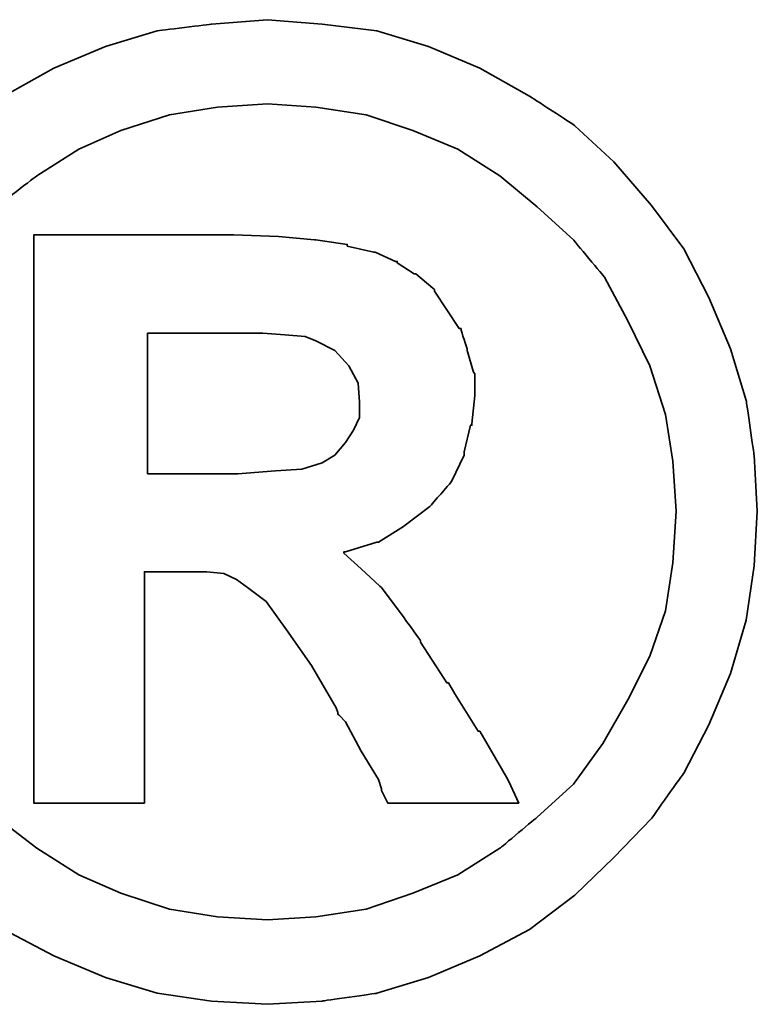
# Model space of a CAD drawing. Header units: millimetres. Extents: x 26 to 331, y -269 to -173.
# Tile 17 of 51: x 246.638 to 247.254, y -234.909 to -234.087. Entities that reach past the tile are written whole.
import ezdxf

# ---------------------------------------------------------------- set-up
doc = ezdxf.new("R2010")
doc.units = ezdxf.units.MM
doc.header["$LTSCALE"] = 0.15
doc.layers.add('DIM', color=4, linetype='CONTINUOUS')
doc.layers.add('layer 1', color=7, linetype='CONTINUOUS')

# ---------------------------------------------------------------- blocks, each defined once
blk = doc.blocks.new('TBI MOTION logo(完整正式版)')
at = {"layer": 'layer 1', "color": 22, "lineweight": 35}
for points, knots in [([(-91.89366, 20.43624), (-91.89366, 20.43624), (-91.91351, 20.77862), (-91.91351, 20.77862), (-91.91351, 20.77862), (-91.91351, 20.77862), (-91.96114, 21.11206), (-91.96114, 21.11206), (-91.96114, 21.11206), (-91.96114, 21.11206), (-92.05641, 21.42764), (-92.05641, 21.42764), (-92.05641, 21.42764), (-92.05641, 21.42764), (-92.18939, 21.74124), (-92.18939, 21.74124), (-92.18939, 21.74124), (-92.18939, 21.74124), (-92.34222, 22.03697), (-92.34222, 22.03697), (-92.34222, 22.03697), (-92.34222, 22.03697), (-92.5407, 22.30294), (-92.5407, 22.30294), (-92.5407, 22.30294), (-92.5407, 22.30294), (-92.76895, 22.5689), (-92.76895, 22.5689), (-92.76895, 22.5689), (-92.76895, 22.5689), (-93.00713, 22.78921), (-93.00713, 22.78921), (-93.00713, 22.78921), (-93.00713, 22.78921), (-93.285, 22.96982), (-93.285, 22.96982), (-93.285, 22.96982), (-93.285, 22.96982), (-93.58867, 23.14051), (-93.58867, 23.14051), (-93.58867, 23.14051), (-93.58867, 23.14051), (-93.90227, 23.2735), (-93.90227, 23.2735), (-93.90227, 23.2735), (-93.90227, 23.2735), (-94.21785, 23.36877), (-94.21785, 23.36877), (-94.21785, 23.36877), (-94.21785, 23.36877), (-94.55129, 23.40846), (-94.55129, 23.40846), (-94.55129, 23.40846), (-94.55129, 23.40846), (-94.88474, 23.43625), (-94.88474, 23.43625), (-94.88474, 23.43625), (-94.88474, 23.43625), (-95.22612, 23.40846), (-95.22612, 23.40846), (-95.22612, 23.40846), (-95.22612, 23.40846), (-95.55956, 23.36877), (-95.55956, 23.36877), (-95.55956, 23.36877), (-95.55956, 23.36877), (-95.87515, 23.2735), (-95.87515, 23.2735), (-95.87515, 23.2735), (-95.87515, 23.2735), (-96.18973, 23.14051), (-96.18973, 23.14051), (-96.18973, 23.14051), (-96.18973, 23.14051), (-96.4944, 22.96982), (-96.4944, 22.96982), (-96.4944, 22.96982), (-96.4944, 22.96982), (-96.77028, 22.78921), (-96.77028, 22.78921), (-96.77028, 22.78921), (-96.77028, 22.78921), (-97.00846, 22.5689), (-97.00846, 22.5689), (-97.00846, 22.5689), (-97.00846, 22.5689), (-97.23671, 22.30294), (-97.23671, 22.30294), (-97.23671, 22.30294), (-97.23671, 22.30294), (-97.43618, 22.03697), (-97.43618, 22.03697), (-97.43618, 22.03697), (-97.43618, 22.03697), (-97.58901, 21.74124), (-97.58901, 21.74124), (-97.58901, 21.74124), (-97.58901, 21.74124), (-97.72298, 21.42764), (-97.72298, 21.42764), (-97.72298, 21.42764), (-97.72298, 21.42764), (-97.81825, 21.11206), (-97.81825, 21.11206), (-97.81825, 21.11206), (-97.81825, 21.11206), (-97.86589, 20.77862), (-97.86589, 20.77862), (-97.86589, 20.77862), (-97.86589, 20.77862), (-97.88375, 20.43624), (-97.88375, 20.43624), (-97.88375, 20.43624), (-97.88375, 20.43624), (-97.86589, 20.1028), (-97.86589, 20.1028), (-97.86589, 20.1028), (-97.86589, 20.1028), (-97.81825, 19.77035), (-97.81825, 19.77035), (-97.81825, 19.77035), (-97.81825, 19.77035), (-97.72298, 19.44583), (-97.72298, 19.44583), (-97.72298, 19.44583), (-97.72298, 19.44583), (-97.58901, 19.13224), (-97.58901, 19.13224), (-97.58901, 19.13224), (-97.58901, 19.13224), (-97.43618, 18.83749), (-97.43618, 18.83749), (-97.43618, 18.83749), (-97.43618, 18.83749), (-97.23671, 18.55963), (-97.23671, 18.55963), (-97.23671, 18.55963), (-97.23671, 18.55963), (-97.00846, 18.32145), (-97.00846, 18.32145), (-97.00846, 18.32145), (-97.00846, 18.32145), (-96.77028, 18.0932), (-96.77028, 18.0932), (-96.77028, 18.0932), (-96.77028, 18.0932), (-96.4944, 17.88381), (-96.4944, 17.88381), (-96.4944, 17.88381), (-96.4944, 17.88381), (-96.18973, 17.72205), (-96.18973, 17.72205), (-96.18973, 17.72205), (-96.18973, 17.72205), (-95.87515, 17.58906), (-95.87515, 17.58906), (-95.87515, 17.58906), (-95.87515, 17.58906), (-95.55956, 17.4938), (-95.55956, 17.4938), (-95.55956, 17.4938), (-95.55956, 17.4938), (-95.22612, 17.44616), (-95.22612, 17.44616), (-95.22612, 17.44616), (-95.22612, 17.44616), (-94.88474, 17.42631), (-94.88474, 17.42631), (-94.88474, 17.42631), (-94.88474, 17.42631), (-94.55129, 17.44616), (-94.55129, 17.44616), (-94.55129, 17.44616), (-94.55129, 17.44616), (-94.21785, 17.4938), (-94.21785, 17.4938), (-94.21785, 17.4938), (-94.21785, 17.4938), (-93.90227, 17.58906), (-93.90227, 17.58906), (-93.90227, 17.58906), (-93.90227, 17.58906), (-93.58867, 17.72205), (-93.58867, 17.72205), (-93.58867, 17.72205), (-93.58867, 17.72205), (-93.285, 17.88381), (-93.285, 17.88381), (-93.285, 17.88381), (-93.285, 17.88381), (-93.00713, 18.0932), (-93.00713, 18.0932), (-93.00713, 18.0932), (-93.00713, 18.0932), (-92.76895, 18.32145), (-92.76895, 18.32145), (-92.76895, 18.32145), (-92.76895, 18.32145), (-92.5407, 18.55963), (-92.5407, 18.55963), (-92.5407, 18.55963), (-92.5407, 18.55963), (-92.34222, 18.83749), (-92.34222, 18.83749), (-92.34222, 18.83749), (-92.34222, 18.83749), (-92.18939, 19.13224), (-92.18939, 19.13224), (-92.18939, 19.13224), (-92.18939, 19.13224), (-92.05641, 19.44583), (-92.05641, 19.44583), (-92.05641, 19.44583), (-92.05641, 19.44583), (-91.96114, 19.77035), (-91.96114, 19.77035), (-91.96114, 19.77035), (-91.96114, 19.77035), (-91.91351, 20.1028), (-91.91351, 20.1028), (-91.91351, 20.1028), (-91.91351, 20.1028), (-91.89366, 20.43624), (-91.89366, 20.43624)], [0, 0, 0, 0, 0.0178571, 0.0178571, 0.0178571, 0.0178572, 0.0357143, 0.0357143, 0.0357143, 0.0357143, 0.0535714, 0.0535714, 0.0535714, 0.0535714, 0.0714286, 0.0714286, 0.0714286, 0.0714286, 0.0892857, 0.0892857, 0.0892857, 0.0892857, 0.1071429, 0.1071429, 0.1071429, 0.1071429, 0.125, 0.125, 0.125, 0.125, 0.1428571, 0.1428571, 0.1428571, 0.1428572, 0.1607143, 0.1607143, 0.1607143, 0.1607143, 0.1785714, 0.1785714, 0.1785714, 0.1785714, 0.1964286, 0.1964286, 0.1964286, 0.1964286, 0.2142857, 0.2142857, 0.2142857, 0.2142857, 0.2321429, 0.2321429, 0.2321429, 0.2321429, 0.25, 0.25, 0.25, 0.25, 0.2678571, 0.2678571, 0.2678571, 0.2678572, 0.2857143, 0.2857143, 0.2857143, 0.2857143, 0.3035714, 0.3035714, 0.3035714, 0.3035714, 0.3214286, 0.3214286, 0.3214286, 0.3214286, 0.3392857, 0.3392857, 0.3392857, 0.3392857, 0.3571429, 0.3571429, 0.3571429, 0.3571429, 0.375, 0.375, 0.375, 0.375, 0.3928571, 0.3928571, 0.3928571, 0.3928572, 0.4107143, 0.4107143, 0.4107143, 0.4107143, 0.4285714, 0.4285714, 0.4285714, 0.4285714, 0.4464286, 0.4464286, 0.4464286, 0.4464286, 0.4642857, 0.4642857, 0.4642857, 0.4642857, 0.4821429, 0.4821429, 0.4821429, 0.4821429, 0.5, 0.5, 0.5, 0.5, 0.5178571, 0.5178571, 0.5178571, 0.5178572, 0.5357143, 0.5357143, 0.5357143, 0.5357143, 0.5535714, 0.5535714, 0.5535714, 0.5535714, 0.5714286, 0.5714286, 0.5714286, 0.5714286, 0.5892857, 0.5892857, 0.5892857, 0.5892857, 0.6071429, 0.6071429, 0.6071429, 0.6071429, 0.625, 0.625, 0.625, 0.625, 0.6428571, 0.6428571, 0.6428571, 0.6428572, 0.6607143, 0.6607143, 0.6607143, 0.6607143, 0.6785714, 0.6785714, 0.6785714, 0.6785714, 0.6964286, 0.6964286, 0.6964286, 0.6964286, 0.7142857, 0.7142857, 0.7142857, 0.7142857, 0.7321429, 0.7321429, 0.7321429, 0.7321429, 0.75, 0.75, 0.75, 0.75, 0.7678571, 0.7678571, 0.7678571, 0.7678572, 0.7857143, 0.7857143, 0.7857143, 0.7857143, 0.8035714, 0.8035714, 0.8035714, 0.8035714, 0.8214286, 0.8214286, 0.8214286, 0.8214286, 0.8392857, 0.8392857, 0.8392857, 0.8392857, 0.8571429, 0.8571429, 0.8571429, 0.8571429, 0.875, 0.875, 0.875, 0.875, 0.8928571, 0.8928571, 0.8928571, 0.8928572, 0.9107143, 0.9107143, 0.9107143, 0.9107143, 0.9285714, 0.9285714, 0.9285714, 0.9285714, 0.9464286, 0.9464286, 0.9464286, 0.9464286, 0.9642857, 0.9642857, 0.9642857, 0.9642857, 0.9821429, 0.9821429, 0.9821429, 0.9821429, 1, 1, 1, 1]), ([(-92.38986, 20.43624), (-92.38986, 20.43624), (-92.40871, 20.74091), (-92.40871, 20.74091), (-92.40871, 20.74091), (-92.40871, 20.74091), (-92.45536, 21.02672), (-92.45536, 21.02672), (-92.45536, 21.02672), (-92.45536, 21.02672), (-92.55063, 21.32245), (-92.55063, 21.32245), (-92.55063, 21.32245), (-92.55063, 21.32245), (-92.68361, 21.59833), (-92.68361, 21.59833), (-92.68361, 21.59833), (-92.68361, 21.59833), (-92.82651, 21.86429), (-92.82651, 21.86429), (-92.82651, 21.86429), (-92.82651, 21.86429), (-93.01705, 22.09255), (-93.01705, 22.09255), (-93.01705, 22.09255), (-93.01705, 22.09255), (-93.23736, 22.29301), (-93.23736, 22.29301), (-93.23736, 22.29301), (-93.23736, 22.29301), (-93.46561, 22.48355), (-93.46561, 22.48355), (-93.46561, 22.48355), (-93.46561, 22.48355), (-93.72165, 22.6463), (-93.72165, 22.6463), (-93.72165, 22.6463), (-93.72165, 22.6463), (-93.99754, 22.75944), (-93.99754, 22.75944), (-93.99754, 22.75944), (-93.99754, 22.75944), (-94.28335, 22.85471), (-94.28335, 22.85471), (-94.28335, 22.85471), (-94.28335, 22.85471), (-94.589, 22.90234), (-94.589, 22.90234), (-94.589, 22.90234), (-94.589, 22.90234), (-94.88474, 22.92219), (-94.88474, 22.92219), (-94.88474, 22.92219), (-94.88474, 22.92219), (-95.1894, 22.90234), (-95.1894, 22.90234), (-95.1894, 22.90234), (-95.1894, 22.90234), (-95.48315, 22.85471), (-95.48315, 22.85471), (-95.48315, 22.85471), (-95.48315, 22.85471), (-95.77988, 22.75944), (-95.77988, 22.75944), (-95.77988, 22.75944), (-95.77988, 22.75944), (-96.03691, 22.6463), (-96.03691, 22.6463), (-96.03691, 22.6463), (-96.03691, 22.6463), (-96.29394, 22.48355), (-96.29394, 22.48355), (-96.29394, 22.48355), (-96.29394, 22.48355), (-96.54203, 22.29301), (-96.54203, 22.29301), (-96.54203, 22.29301), (-96.54203, 22.29301), (-96.75937, 22.09255), (-96.75937, 22.09255), (-96.75937, 22.09255), (-96.75937, 22.09255), (-96.9509, 21.86429), (-96.9509, 21.86429), (-96.9509, 21.86429), (-96.9509, 21.86429), (-97.0938, 21.59833), (-97.0938, 21.59833), (-97.0938, 21.59833), (-97.0938, 21.59833), (-97.21686, 21.32245), (-97.21686, 21.32245), (-97.21686, 21.32245), (-97.21686, 21.32245), (-97.32206, 21.02672), (-97.32206, 21.02672), (-97.32206, 21.02672), (-97.32206, 21.02672), (-97.36076, 20.74091), (-97.36076, 20.74091), (-97.36076, 20.74091), (-97.36076, 20.74091), (-97.37961, 20.43624), (-97.37961, 20.43624), (-97.37961, 20.43624), (-97.37961, 20.43624), (-97.36076, 20.12165), (-97.36076, 20.12165), (-97.36076, 20.12165), (-97.36076, 20.12165), (-97.32206, 19.82791), (-97.32206, 19.82791), (-97.32206, 19.82791), (-97.32206, 19.82791), (-97.21686, 19.55102), (-97.21686, 19.55102), (-97.21686, 19.55102), (-97.21686, 19.55102), (-97.0938, 19.28407), (-97.0938, 19.28407), (-97.0938, 19.28407), (-97.0938, 19.28407), (-96.94098, 19.01811), (-96.94098, 19.01811), (-96.94098, 19.01811), (-96.94098, 19.01811), (-96.75937, 18.77001), (-96.75937, 18.77001), (-96.75937, 18.77001), (-96.75937, 18.77001), (-96.54203, 18.56955), (-96.54203, 18.56955), (-96.54203, 18.56955), (-96.54203, 18.56955), (-96.29394, 18.37901), (-96.29394, 18.37901), (-96.29394, 18.37901), (-96.29394, 18.37901), (-96.03691, 18.21725), (-96.03691, 18.21725), (-96.03691, 18.21725), (-96.03691, 18.21725), (-95.77988, 18.10412), (-95.77988, 18.10412), (-95.77988, 18.10412), (-95.77988, 18.10412), (-95.48315, 18.00786), (-95.48315, 18.00786), (-95.48315, 18.00786), (-95.48315, 18.00786), (-95.1894, 17.96022), (-95.1894, 17.96022), (-95.1894, 17.96022), (-95.1894, 17.96022), (-94.88474, 17.94137), (-94.88474, 17.94137), (-94.88474, 17.94137), (-94.88474, 17.94137), (-94.589, 17.96022), (-94.589, 17.96022), (-94.589, 17.96022), (-94.589, 17.96022), (-94.28335, 18.00786), (-94.28335, 18.00786), (-94.28335, 18.00786), (-94.28335, 18.00786), (-93.99754, 18.10412), (-93.99754, 18.10412), (-93.99754, 18.10412), (-93.99754, 18.10412), (-93.72165, 18.21725), (-93.72165, 18.21725), (-93.72165, 18.21725), (-93.72165, 18.21725), (-93.46561, 18.37901), (-93.46561, 18.37901), (-93.46561, 18.37901), (-93.46561, 18.37901), (-93.23736, 18.56955), (-93.23736, 18.56955), (-93.23736, 18.56955), (-93.23736, 18.56955), (-93.01705, 18.77001), (-93.01705, 18.77001), (-93.01705, 18.77001), (-93.01705, 18.77001), (-92.83644, 19.01811), (-92.83644, 19.01811), (-92.83644, 19.01811), (-92.83644, 19.01811), (-92.68361, 19.28407), (-92.68361, 19.28407), (-92.68361, 19.28407), (-92.68361, 19.28407), (-92.55063, 19.55102), (-92.55063, 19.55102), (-92.55063, 19.55102), (-92.55063, 19.55102), (-92.45536, 19.82791), (-92.45536, 19.82791), (-92.45536, 19.82791), (-92.45536, 19.82791), (-92.40871, 20.12165), (-92.40871, 20.12165), (-92.40871, 20.12165), (-92.40871, 20.12165), (-92.38986, 20.43624), (-92.38986, 20.43624)], [0, 0, 0, 0, 0.0192308, 0.0192308, 0.0192308, 0.0192308, 0.0384615, 0.0384615, 0.0384615, 0.0384615, 0.0576923, 0.0576923, 0.0576923, 0.0576923, 0.0769231, 0.0769231, 0.0769231, 0.0769231, 0.0961538, 0.0961538, 0.0961538, 0.0961539, 0.1153846, 0.1153846, 0.1153846, 0.1153846, 0.1346154, 0.1346154, 0.1346154, 0.1346154, 0.1538462, 0.1538462, 0.1538462, 0.1538462, 0.1730769, 0.1730769, 0.1730769, 0.1730769, 0.1923077, 0.1923077, 0.1923077, 0.1923077, 0.2115385, 0.2115385, 0.2115385, 0.2115385, 0.2307692, 0.2307692, 0.2307692, 0.2307692, 0.25, 0.25, 0.25, 0.25, 0.2692308, 0.2692308, 0.2692308, 0.2692308, 0.2884615, 0.2884615, 0.2884615, 0.2884615, 0.3076923, 0.3076923, 0.3076923, 0.3076923, 0.3269231, 0.3269231, 0.3269231, 0.3269231, 0.3461538, 0.3461538, 0.3461538, 0.3461539, 0.3653846, 0.3653846, 0.3653846, 0.3653846, 0.3846154, 0.3846154, 0.3846154, 0.3846154, 0.4038462, 0.4038462, 0.4038462, 0.4038462, 0.4230769, 0.4230769, 0.4230769, 0.4230769, 0.4423077, 0.4423077, 0.4423077, 0.4423077, 0.4615385, 0.4615385, 0.4615385, 0.4615385, 0.4807692, 0.4807692, 0.4807692, 0.4807692, 0.5, 0.5, 0.5, 0.5, 0.5192308, 0.5192308, 0.5192308, 0.5192308, 0.5384615, 0.5384615, 0.5384615, 0.5384615, 0.5576923, 0.5576923, 0.5576923, 0.5576923, 0.5769231, 0.5769231, 0.5769231, 0.5769231, 0.5961538, 0.5961538, 0.5961538, 0.5961539, 0.6153846, 0.6153846, 0.6153846, 0.6153846, 0.6346154, 0.6346154, 0.6346154, 0.6346154, 0.6538462, 0.6538462, 0.6538462, 0.6538462, 0.6730769, 0.6730769, 0.6730769, 0.6730769, 0.6923077, 0.6923077, 0.6923077, 0.6923077, 0.7115385, 0.7115385, 0.7115385, 0.7115385, 0.7307692, 0.7307692, 0.7307692, 0.7307692, 0.75, 0.75, 0.75, 0.75, 0.7692308, 0.7692308, 0.7692308, 0.7692308, 0.7884615, 0.7884615, 0.7884615, 0.7884615, 0.8076923, 0.8076923, 0.8076923, 0.8076923, 0.8269231, 0.8269231, 0.8269231, 0.8269231, 0.8461538, 0.8461538, 0.8461538, 0.8461539, 0.8653846, 0.8653846, 0.8653846, 0.8653846, 0.8846154, 0.8846154, 0.8846154, 0.8846154, 0.9038462, 0.9038462, 0.9038462, 0.9038462, 0.9230769, 0.9230769, 0.9230769, 0.9230769, 0.9423077, 0.9423077, 0.9423077, 0.9423077, 0.9615385, 0.9615385, 0.9615385, 0.9615385, 0.9807692, 0.9807692, 0.9807692, 0.9807692, 1, 1, 1, 1]), ([(-96.31279, 18.7323), (-96.31279, 18.7323), (-96.31279, 18.77001), (-96.31279, 18.77001), (-96.31279, 18.77001), (-96.31279, 18.77001), (-96.31279, 18.87422), (-96.31279, 18.87422), (-96.31279, 18.87422), (-96.31279, 18.87422), (-96.31279, 19.04689), (-96.31279, 19.04689), (-96.31279, 19.04689), (-96.31279, 19.04689), (-96.31279, 19.25529), (-96.31279, 19.25529), (-96.31279, 19.25529), (-96.31279, 19.25529), (-96.31279, 19.5024), (-96.31279, 19.5024), (-96.31279, 19.5024), (-96.31279, 19.5024), (-96.31279, 19.77035), (-96.31279, 19.77035), (-96.31279, 19.77035), (-96.31279, 19.77035), (-96.31279, 20.37868), (-96.31279, 20.37868), (-96.31279, 20.37868), (-96.31279, 20.37868), (-96.31279, 20.98801), (-96.31279, 20.98801), (-96.31279, 20.98801), (-96.31279, 20.98801), (-96.31279, 21.27482), (-96.31279, 21.27482), (-96.31279, 21.27482), (-96.31279, 21.27482), (-96.31279, 21.52291), (-96.31279, 21.52291), (-96.31279, 21.52291), (-96.31279, 21.52291), (-96.31279, 21.75017), (-96.31279, 21.75017), (-96.31279, 21.75017), (-96.31279, 21.75017), (-96.31279, 21.90399), (-96.31279, 21.90399), (-96.31279, 21.90399), (-96.31279, 21.90399), (-96.31279, 22.0072), (-96.31279, 22.0072), (-96.31279, 22.0072), (-96.31279, 22.0072), (-96.31279, 22.04689), (-96.31279, 22.04689), (-96.31279, 22.04689), (-96.31279, 22.04689), (-96.31279, 22.12232), (-96.31279, 22.12232), (-96.31279, 22.12232), (-96.31279, 22.12232), (-96.2463, 22.12232), (-96.2463, 22.12232), (-96.2463, 22.12232), (-96.2463, 22.12232), (-96.22645, 22.12232), (-96.22645, 22.12232), (-96.22645, 22.12232), (-96.22645, 22.12232), (-96.18973, 22.12232), (-96.18973, 22.12232), (-96.18973, 22.12232), (-96.18973, 22.12232), (-96.05576, 22.12232), (-96.05576, 22.12232), (-96.05576, 22.12232), (-96.05576, 22.12232), (-95.87515, 22.12232), (-95.87515, 22.12232), (-95.87515, 22.12232), (-95.87515, 22.12232), (-95.66476, 22.12232), (-95.66476, 22.12232), (-95.66476, 22.12232), (-95.66476, 22.12232), (-95.44643, 22.12232), (-95.44643, 22.12232), (-95.44643, 22.12232), (-95.44643, 22.12232), (-95.27375, 22.12232), (-95.27375, 22.12232), (-95.27375, 22.12232), (-95.27375, 22.12232), (-95.15963, 22.12232), (-95.15963, 22.12232), (-95.15963, 22.12232), (-95.15963, 22.12232), (-95.12291, 22.12232), (-95.12291, 22.12232), (-95.12291, 22.12232), (-95.12291, 22.12232), (-95.10306, 22.12232), (-95.10306, 22.12232), (-95.10306, 22.12232), (-95.10306, 22.12232), (-95.09314, 22.12232), (-95.09314, 22.12232), (-95.09314, 22.12232), (-95.09314, 22.12232), (-94.81725, 22.1124), (-94.81725, 22.1124), (-94.81725, 22.1124), (-94.81725, 22.1124), (-94.59893, 22.09255), (-94.59893, 22.09255), (-94.59893, 22.09255), (-94.59893, 22.09255), (-94.589, 22.09255), (-94.589, 22.09255), (-94.589, 22.09255), (-94.589, 22.09255), (-94.39846, 22.06476), (-94.39846, 22.06476), (-94.39846, 22.06476), (-94.39846, 22.06476), (-94.39846, 22.05483), (-94.39846, 22.05483), (-94.39846, 22.05483), (-94.39846, 22.05483), (-94.23571, 22.01713), (-94.23571, 22.01713), (-94.23571, 22.01713), (-94.23571, 22.01713), (-94.22777, 22.01713), (-94.22777, 22.01713), (-94.22777, 22.01713), (-94.22777, 22.01713), (-94.10273, 21.96056), (-94.10273, 21.96056), (-94.10273, 21.96056), (-94.10273, 21.96056), (-94.09281, 21.96056), (-94.09281, 21.96056), (-94.09281, 21.96056), (-94.09281, 21.96056), (-94.09281, 21.95162), (-94.09281, 21.95162), (-94.09281, 21.95162), (-94.09281, 21.95162), (-93.9896, 21.88415), (-93.9896, 21.88415), (-93.9896, 21.88415), (-93.9896, 21.88415), (-93.97868, 21.88415), (-93.97868, 21.88415), (-93.97868, 21.88415), (-93.97868, 21.88415), (-93.87448, 21.79781), (-93.87448, 21.79781), (-93.87448, 21.79781), (-93.87448, 21.79781), (-93.86456, 21.78888), (-93.86456, 21.78888), (-93.86456, 21.78888), (-93.86456, 21.78888), (-93.86456, 21.77895), (-93.86456, 21.77895), (-93.86456, 21.77895), (-93.86456, 21.77895), (-93.78913, 21.66483), (-93.78913, 21.66483), (-93.78913, 21.66483), (-93.78913, 21.66483), (-93.71371, 21.5507), (-93.71371, 21.5507), (-93.71371, 21.5507), (-93.71371, 21.5507), (-93.7028, 21.5507), (-93.7028, 21.5507), (-93.7028, 21.5507), (-93.7028, 21.5507), (-93.7028, 21.54078), (-93.7028, 21.54078), (-93.7028, 21.54078), (-93.7028, 21.54078), (-93.66608, 21.42764), (-93.66608, 21.42764), (-93.66608, 21.42764), (-93.66608, 21.42764), (-93.66608, 21.41772), (-93.66608, 21.41772), (-93.66608, 21.41772), (-93.66608, 21.41772), (-93.62638, 21.28474), (-93.62638, 21.28474), (-93.62638, 21.28474), (-93.62638, 21.28474), (-93.61844, 21.27482), (-93.61844, 21.27482), (-93.61844, 21.27482), (-93.61844, 21.27482), (-93.61844, 21.14977), (-93.61844, 21.14977), (-93.61844, 21.14977), (-93.61844, 21.14977), (-93.61844, 21.14183), (-93.61844, 21.14183), (-93.61844, 21.14183), (-93.61844, 21.14183), (-93.6363, 20.96915), (-93.6363, 20.96915), (-93.6363, 20.96915), (-93.6363, 20.96915), (-93.6363, 20.96122), (-93.6363, 20.96122), (-93.6363, 20.96122), (-93.6363, 20.96122), (-93.64623, 20.96122), (-93.64623, 20.96122), (-93.64623, 20.96122), (-93.64623, 20.96122), (-93.68493, 20.79847), (-93.68493, 20.79847), (-93.68493, 20.79847), (-93.68493, 20.79847), (-93.68493, 20.78854), (-93.68493, 20.78854), (-93.68493, 20.78854), (-93.68493, 20.78854), (-93.68493, 20.77862), (-93.68493, 20.77862), (-93.68493, 20.77862), (-93.68493, 20.77862), (-93.76135, 20.61785), (-93.76135, 20.61785), (-93.76135, 20.61785), (-93.76135, 20.61785), (-93.76929, 20.60693), (-93.76929, 20.60693), (-93.76929, 20.60693), (-93.76929, 20.60693), (-93.8844, 20.47495), (-93.8844, 20.47495), (-93.8844, 20.47495), (-93.8844, 20.47495), (-93.89433, 20.46502), (-93.89433, 20.46502), (-93.89433, 20.46502), (-93.89433, 20.46502), (-94.04517, 20.34991), (-94.04517, 20.34991), (-94.04517, 20.34991), (-94.04517, 20.34991), (-94.05509, 20.34197), (-94.05509, 20.34197), (-94.05509, 20.34197), (-94.05509, 20.34197), (-94.20792, 20.2467), (-94.20792, 20.2467), (-94.20792, 20.2467), (-94.20792, 20.2467), (-94.21785, 20.2467), (-94.21785, 20.2467), (-94.21785, 20.2467), (-94.21785, 20.2467), (-94.40839, 20.18913), (-94.40839, 20.18913), (-94.40839, 20.18913), (-94.40839, 20.18913), (-94.41831, 20.18913), (-94.41831, 20.18913), (-94.41831, 20.18913), (-94.41831, 20.18913), (-94.41831, 20.17921), (-94.41831, 20.17921), (-94.41831, 20.17921), (-94.41831, 20.17921), (-94.31312, 20.08394), (-94.31312, 20.08394), (-94.31312, 20.08394), (-94.31312, 20.08394), (-94.198, 19.97875), (-94.198, 19.97875), (-94.198, 19.97875), (-94.198, 19.97875), (-94.18907, 19.97081), (-94.18907, 19.97081), (-94.18907, 19.97081), (-94.18907, 19.97081), (-94.07494, 19.81798), (-94.07494, 19.81798), (-94.07494, 19.81798), (-94.07494, 19.81798), (-93.9499, 19.6453), (-93.9499, 19.6453), (-93.9499, 19.6453), (-93.9499, 19.6453), (-93.9499, 19.63736), (-93.9499, 19.63736), (-93.9499, 19.63736), (-93.9499, 19.63736), (-93.80799, 19.41705), (-93.80799, 19.41705), (-93.80799, 19.41705), (-93.80799, 19.41705), (-93.78913, 19.38828), (-93.78913, 19.38828), (-93.78913, 19.38828), (-93.78913, 19.38828), (-93.77921, 19.38828), (-93.77921, 19.38828), (-93.77921, 19.38828), (-93.77921, 19.38828), (-93.7415, 19.32178), (-93.7415, 19.32178), (-93.7415, 19.32178), (-93.7415, 19.32178), (-93.59859, 19.09353), (-93.59859, 19.09353), (-93.59859, 19.09353), (-93.59859, 19.09353), (-93.58867, 19.09353), (-93.58867, 19.09353), (-93.58867, 19.09353), (-93.58867, 19.09353), (-93.45569, 18.86528), (-93.45569, 18.86528), (-93.45569, 18.86528), (-93.45569, 18.86528), (-93.41798, 18.7978), (-93.41798, 18.7978), (-93.41798, 18.7978), (-93.41798, 18.7978), (-93.39813, 18.76009), (-93.39813, 18.76009), (-93.39813, 18.76009), (-93.39813, 18.76009), (-93.3505, 18.6549), (-93.3505, 18.6549), (-93.3505, 18.6549), (-93.3505, 18.6549), (-93.45569, 18.6549), (-93.45569, 18.6549), (-93.45569, 18.6549), (-93.45569, 18.6549), (-93.47454, 18.6549), (-93.47454, 18.6549), (-93.47454, 18.6549), (-93.47454, 18.6549), (-93.56088, 18.6549), (-93.56088, 18.6549), (-93.56088, 18.6549), (-93.56088, 18.6549), (-93.78913, 18.6549), (-93.78913, 18.6549), (-93.78913, 18.6549), (-93.78913, 18.6549), (-94.01738, 18.6549), (-94.01738, 18.6549), (-94.01738, 18.6549), (-94.01738, 18.6549), (-94.09281, 18.6549), (-94.09281, 18.6549), (-94.09281, 18.6549), (-94.09281, 18.6549), (-94.11265, 18.6549), (-94.11265, 18.6549), (-94.11265, 18.6549), (-94.11265, 18.6549), (-94.15036, 18.6549), (-94.15036, 18.6549), (-94.15036, 18.6549), (-94.15036, 18.6549), (-94.17021, 18.69459), (-94.17021, 18.69459), (-94.17021, 18.69459), (-94.17021, 18.69459), (-94.18907, 18.7323), (-94.18907, 18.7323), (-94.18907, 18.7323), (-94.18907, 18.7323), (-94.18907, 18.74223), (-94.18907, 18.74223), (-94.18907, 18.74223), (-94.18907, 18.74223), (-94.20792, 18.7978), (-94.20792, 18.7978), (-94.20792, 18.7978), (-94.20792, 18.7978), (-94.31312, 18.97048), (-94.31312, 18.97048), (-94.31312, 18.97048), (-94.31312, 18.97048), (-94.40839, 19.1501), (-94.40839, 19.1501), (-94.40839, 19.1501), (-94.40839, 19.1501), (-94.4461, 19.1888), (-94.4461, 19.1888), (-94.4461, 19.1888), (-94.4461, 19.1888), (-94.45602, 19.19873), (-94.45602, 19.19873), (-94.45602, 19.19873), (-94.45602, 19.19873), (-94.45602, 19.20766), (-94.45602, 19.20766), (-94.45602, 19.20766), (-94.45602, 19.20766), (-94.46595, 19.23644), (-94.46595, 19.23644), (-94.46595, 19.23644), (-94.46595, 19.23644), (-94.61679, 19.49347), (-94.61679, 19.49347), (-94.61679, 19.49347), (-94.61679, 19.49347), (-94.76962, 19.7118), (-94.76962, 19.7118), (-94.76962, 19.7118), (-94.76962, 19.7118), (-94.89268, 19.88447), (-94.89268, 19.88447), (-94.89268, 19.88447), (-94.89268, 19.88447), (-95.00779, 19.97081), (-95.00779, 19.97081), (-95.00779, 19.97081), (-95.00779, 19.97081), (-95.07528, 20.01845), (-95.07528, 20.01845), (-95.07528, 20.01845), (-95.07528, 20.01845), (-95.1507, 20.05616), (-95.1507, 20.05616), (-95.1507, 20.05616), (-95.1507, 20.05616), (-95.2549, 20.06608), (-95.2549, 20.06608), (-95.2549, 20.06608), (-95.2549, 20.06608), (-95.38887, 20.06608), (-95.38887, 20.06608), (-95.38887, 20.06608), (-95.38887, 20.06608), (-95.40872, 20.06608), (-95.40872, 20.06608), (-95.40872, 20.06608), (-95.40872, 20.06608), (-95.42658, 20.06608), (-95.42658, 20.06608), (-95.42658, 20.06608), (-95.42658, 20.06608), (-95.5417, 20.06608), (-95.5417, 20.06608), (-95.5417, 20.06608), (-95.5417, 20.06608), (-95.63697, 20.06608), (-95.63697, 20.06608), (-95.63697, 20.06608), (-95.63697, 20.06608), (-95.63697, 19.99761), (-95.63697, 19.99761), (-95.63697, 19.99761), (-95.63697, 19.99761), (-95.63697, 19.92318), (-95.63697, 19.92318), (-95.63697, 19.92318), (-95.63697, 19.92318), (-95.63697, 19.69294), (-95.63697, 19.69294), (-95.63697, 19.69294), (-95.63697, 19.69294), (-95.63697, 19.44583), (-95.63697, 19.44583), (-95.63697, 19.44583), (-95.63697, 19.44583), (-95.63697, 19.17888), (-95.63697, 19.17888), (-95.63697, 19.17888), (-95.63697, 19.17888), (-95.63697, 18.96055), (-95.63697, 18.96055), (-95.63697, 18.96055), (-95.63697, 18.96055), (-95.63697, 18.87422), (-95.63697, 18.87422), (-95.63697, 18.87422), (-95.63697, 18.87422), (-95.63697, 18.80773), (-95.63697, 18.80773), (-95.63697, 18.80773), (-95.63697, 18.80773), (-95.63697, 18.75017), (-95.63697, 18.75017), (-95.63697, 18.75017), (-95.63697, 18.75017), (-95.63697, 18.7323), (-95.63697, 18.7323), (-95.63697, 18.7323), (-95.63697, 18.7323), (-95.63697, 18.6549), (-95.63697, 18.6549), (-95.63697, 18.6549), (-95.63697, 18.6549), (-95.70247, 18.6549), (-95.70247, 18.6549), (-95.70247, 18.6549), (-95.70247, 18.6549), (-95.72232, 18.6549), (-95.72232, 18.6549), (-95.72232, 18.6549), (-95.72232, 18.6549), (-95.77988, 18.6549), (-95.77988, 18.6549), (-95.77988, 18.6549), (-95.77988, 18.6549), (-95.97835, 18.6549), (-95.97835, 18.6549), (-95.97835, 18.6549), (-95.97835, 18.6549), (-96.15103, 18.6549), (-96.15103, 18.6549), (-96.15103, 18.6549), (-96.15103, 18.6549), (-96.2076, 18.6549), (-96.2076, 18.6549), (-96.2076, 18.6549), (-96.2076, 18.6549), (-96.2463, 18.6549), (-96.2463, 18.6549), (-96.2463, 18.6549), (-96.2463, 18.6549), (-96.31279, 18.6549), (-96.31279, 18.6549), (-96.31279, 18.6549), (-96.31279, 18.6549), (-96.31279, 18.7323), (-96.31279, 18.7323)], [0, 0, 0, 0, 0.0074074, 0.0074074, 0.0074074, 0.0074074, 0.0148148, 0.0148148, 0.0148148, 0.0148148, 0.0222222, 0.0222222, 0.0222222, 0.0222222, 0.0296296, 0.0296296, 0.0296296, 0.0296296, 0.037037, 0.037037, 0.037037, 0.037037, 0.0444444, 0.0444444, 0.0444444, 0.0444445, 0.0518519, 0.0518519, 0.0518519, 0.0518519, 0.0592593, 0.0592593, 0.0592593, 0.0592593, 0.0666667, 0.0666667, 0.0666667, 0.0666667, 0.0740741, 0.0740741, 0.0740741, 0.0740741, 0.0814815, 0.0814815, 0.0814815, 0.0814815, 0.0888889, 0.0888889, 0.0888889, 0.0888889, 0.0962963, 0.0962963, 0.0962963, 0.0962963, 0.1037037, 0.1037037, 0.1037037, 0.1037037, 0.1111111, 0.1111111, 0.1111111, 0.1111111, 0.1185185, 0.1185185, 0.1185185, 0.1185185, 0.1259259, 0.1259259, 0.1259259, 0.1259259, 0.1333333, 0.1333333, 0.1333333, 0.1333333, 0.1407407, 0.1407407, 0.1407407, 0.1407408, 0.1481481, 0.1481481, 0.1481481, 0.1481482, 0.1555556, 0.1555556, 0.1555556, 0.1555556, 0.162963, 0.162963, 0.162963, 0.162963, 0.1703704, 0.1703704, 0.1703704, 0.1703704, 0.1777778, 0.1777778, 0.1777778, 0.1777778, 0.1851852, 0.1851852, 0.1851852, 0.1851852, 0.1925926, 0.1925926, 0.1925926, 0.1925926, 0.2, 0.2, 0.2, 0.2, 0.2074074, 0.2074074, 0.2074074, 0.2074074, 0.2148148, 0.2148148, 0.2148148, 0.2148148, 0.2222222, 0.2222222, 0.2222222, 0.2222222, 0.2296296, 0.2296296, 0.2296296, 0.2296296, 0.237037, 0.237037, 0.237037, 0.237037, 0.2444444, 0.2444444, 0.2444444, 0.2444445, 0.2518519, 0.2518519, 0.2518519, 0.2518519, 0.2592593, 0.2592593, 0.2592593, 0.2592593, 0.2666667, 0.2666667, 0.2666667, 0.2666667, 0.2740741, 0.2740741, 0.2740741, 0.2740741, 0.2814815, 0.2814815, 0.2814815, 0.2814815, 0.2888889, 0.2888889, 0.2888889, 0.2888889, 0.2962963, 0.2962963, 0.2962963, 0.2962963, 0.3037037, 0.3037037, 0.3037037, 0.3037037, 0.3111111, 0.3111111, 0.3111111, 0.3111111, 0.3185185, 0.3185185, 0.3185185, 0.3185185, 0.3259259, 0.3259259, 0.3259259, 0.3259259, 0.3333333, 0.3333333, 0.3333333, 0.3333333, 0.3407407, 0.3407407, 0.3407407, 0.3407408, 0.3481481, 0.3481481, 0.3481481, 0.3481482, 0.3555556, 0.3555556, 0.3555556, 0.3555556, 0.362963, 0.362963, 0.362963, 0.362963, 0.3703704, 0.3703704, 0.3703704, 0.3703704, 0.3777778, 0.3777778, 0.3777778, 0.3777778, 0.3851852, 0.3851852, 0.3851852, 0.3851852, 0.3925926, 0.3925926, 0.3925926, 0.3925926, 0.4, 0.4, 0.4, 0.4, 0.4074074, 0.4074074, 0.4074074, 0.4074074, 0.4148148, 0.4148148, 0.4148148, 0.4148148, 0.4222222, 0.4222222, 0.4222222, 0.4222222, 0.4296296, 0.4296296, 0.4296296, 0.4296296, 0.437037, 0.437037, 0.437037, 0.437037, 0.4444444, 0.4444444, 0.4444444, 0.4444445, 0.4518519, 0.4518519, 0.4518519, 0.4518519, 0.4592593, 0.4592593, 0.4592593, 0.4592593, 0.4666667, 0.4666667, 0.4666667, 0.4666667, 0.4740741, 0.4740741, 0.4740741, 0.4740741, 0.4814815, 0.4814815, 0.4814815, 0.4814815, 0.4888889, 0.4888889, 0.4888889, 0.4888889, 0.4962963, 0.4962963, 0.4962963, 0.4962963, 0.5037037, 0.5037037, 0.5037037, 0.5037037, 0.5111111, 0.5111111, 0.5111111, 0.5111111, 0.5185185, 0.5185185, 0.5185185, 0.5185185, 0.5259259, 0.5259259, 0.5259259, 0.5259259, 0.5333333, 0.5333333, 0.5333333, 0.5333333, 0.5407407, 0.5407407, 0.5407407, 0.5407408, 0.5481481, 0.5481481, 0.5481481, 0.5481482, 0.5555556, 0.5555556, 0.5555556, 0.5555556, 0.562963, 0.562963, 0.562963, 0.562963, 0.5703704, 0.5703704, 0.5703704, 0.5703704, 0.5777778, 0.5777778, 0.5777778, 0.5777778, 0.5851852, 0.5851852, 0.5851852, 0.5851852, 0.5925926, 0.5925926, 0.5925926, 0.5925926, 0.6, 0.6, 0.6, 0.6, 0.6074074, 0.6074074, 0.6074074, 0.6074074, 0.6148148, 0.6148148, 0.6148148, 0.6148148, 0.6222222, 0.6222222, 0.6222222, 0.6222222, 0.6296296, 0.6296296, 0.6296296, 0.6296296, 0.637037, 0.637037, 0.637037, 0.637037, 0.6444444, 0.6444444, 0.6444444, 0.6444445, 0.6518519, 0.6518519, 0.6518519, 0.6518519, 0.6592593, 0.6592593, 0.6592593, 0.6592593, 0.6666667, 0.6666667, 0.6666667, 0.6666667, 0.6740741, 0.6740741, 0.6740741, 0.6740741, 0.6814815, 0.6814815, 0.6814815, 0.6814815, 0.6888889, 0.6888889, 0.6888889, 0.6888889, 0.6962963, 0.6962963, 0.6962963, 0.6962963, 0.7037037, 0.7037037, 0.7037037, 0.7037037, 0.7111111, 0.7111111, 0.7111111, 0.7111111, 0.7185185, 0.7185185, 0.7185185, 0.7185185, 0.7259259, 0.7259259, 0.7259259, 0.7259259, 0.7333333, 0.7333333, 0.7333333, 0.7333333, 0.7407407, 0.7407407, 0.7407407, 0.7407408, 0.7481481, 0.7481481, 0.7481481, 0.7481482, 0.7555556, 0.7555556, 0.7555556, 0.7555556, 0.762963, 0.762963, 0.762963, 0.762963, 0.7703704, 0.7703704, 0.7703704, 0.7703704, 0.7777778, 0.7777778, 0.7777778, 0.7777778, 0.7851852, 0.7851852, 0.7851852, 0.7851852, 0.7925926, 0.7925926, 0.7925926, 0.7925926, 0.8, 0.8, 0.8, 0.8, 0.8074074, 0.8074074, 0.8074074, 0.8074074, 0.8148148, 0.8148148, 0.8148148, 0.8148148, 0.8222222, 0.8222222, 0.8222222, 0.8222222, 0.8296296, 0.8296296, 0.8296296, 0.8296296, 0.837037, 0.837037, 0.837037, 0.837037, 0.8444444, 0.8444444, 0.8444444, 0.8444445, 0.8518519, 0.8518519, 0.8518519, 0.8518519, 0.8592593, 0.8592593, 0.8592593, 0.8592593, 0.8666667, 0.8666667, 0.8666667, 0.8666667, 0.8740741, 0.8740741, 0.8740741, 0.8740741, 0.8814815, 0.8814815, 0.8814815, 0.8814815, 0.8888889, 0.8888889, 0.8888889, 0.8888889, 0.8962963, 0.8962963, 0.8962963, 0.8962963, 0.9037037, 0.9037037, 0.9037037, 0.9037037, 0.9111111, 0.9111111, 0.9111111, 0.9111111, 0.9185185, 0.9185185, 0.9185185, 0.9185185, 0.9259259, 0.9259259, 0.9259259, 0.9259259, 0.9333333, 0.9333333, 0.9333333, 0.9333333, 0.9407407, 0.9407407, 0.9407407, 0.9407408, 0.9481481, 0.9481481, 0.9481481, 0.9481482, 0.9555556, 0.9555556, 0.9555556, 0.9555556, 0.962963, 0.962963, 0.962963, 0.962963, 0.9703704, 0.9703704, 0.9703704, 0.9703704, 0.9777778, 0.9777778, 0.9777778, 0.9777778, 0.9851852, 0.9851852, 0.9851852, 0.9851852, 0.9925926, 0.9925926, 0.9925926, 0.9925926, 1, 1, 1, 1]), ([(-95.61712, 21.52291), (-95.61712, 21.52291), (-95.61712, 21.44551), (-95.61712, 21.44551), (-95.61712, 21.44551), (-95.61712, 21.44551), (-95.61712, 21.27482), (-95.61712, 21.27482), (-95.61712, 21.27482), (-95.61712, 21.27482), (-95.61712, 21.08328), (-95.61712, 21.08328), (-95.61712, 21.08328), (-95.61712, 21.08328), (-95.61712, 20.91358), (-95.61712, 20.91358), (-95.61712, 20.91358), (-95.61712, 20.91358), (-95.61712, 20.74091), (-95.61712, 20.74091), (-95.61712, 20.74091), (-95.61712, 20.74091), (-95.61712, 20.66449), (-95.61712, 20.66449), (-95.61712, 20.66449), (-95.61712, 20.66449), (-95.59926, 20.66449), (-95.59926, 20.66449), (-95.59926, 20.66449), (-95.59926, 20.66449), (-95.38887, 20.66449), (-95.38887, 20.66449), (-95.38887, 20.66449), (-95.38887, 20.66449), (-95.15963, 20.66449), (-95.15963, 20.66449), (-95.15963, 20.66449), (-95.15963, 20.66449), (-95.08421, 20.66449), (-95.08421, 20.66449), (-95.08421, 20.66449), (-95.08421, 20.66449), (-95.06535, 20.66449), (-95.06535, 20.66449), (-95.06535, 20.66449), (-95.06535, 20.66449), (-94.8371, 20.68335), (-94.8371, 20.68335), (-94.8371, 20.68335), (-94.8371, 20.68335), (-94.67435, 20.69327), (-94.67435, 20.69327), (-94.67435, 20.69327), (-94.67435, 20.69327), (-94.55129, 20.73098), (-94.55129, 20.73098), (-94.55129, 20.73098), (-94.55129, 20.73098), (-94.47389, 20.77862), (-94.47389, 20.77862), (-94.47389, 20.77862), (-94.47389, 20.77862), (-94.40839, 20.85503), (-94.40839, 20.85503), (-94.40839, 20.85503), (-94.40839, 20.85503), (-94.36075, 20.93145), (-94.36075, 20.93145), (-94.36075, 20.93145), (-94.36075, 20.93145), (-94.32304, 21.00885), (-94.32304, 21.00885), (-94.32304, 21.00885), (-94.32304, 21.00885), (-94.32304, 21.10214), (-94.32304, 21.10214), (-94.32304, 21.10214), (-94.32304, 21.10214), (-94.33098, 21.21726), (-94.33098, 21.21726), (-94.33098, 21.21726), (-94.33098, 21.21726), (-94.38854, 21.32245), (-94.38854, 21.32245), (-94.38854, 21.32245), (-94.38854, 21.32245), (-94.47389, 21.41772), (-94.47389, 21.41772), (-94.47389, 21.41772), (-94.47389, 21.41772), (-94.589, 21.47528), (-94.589, 21.47528), (-94.589, 21.47528), (-94.589, 21.47528), (-94.65549, 21.50306), (-94.65549, 21.50306), (-94.65549, 21.50306), (-94.65549, 21.50306), (-94.77954, 21.51299), (-94.77954, 21.51299), (-94.77954, 21.51299), (-94.77954, 21.51299), (-94.91252, 21.52291), (-94.91252, 21.52291), (-94.91252, 21.52291), (-94.91252, 21.52291), (-95.10306, 21.52291), (-95.10306, 21.52291), (-95.10306, 21.52291), (-95.10306, 21.52291), (-95.12291, 21.52291), (-95.12291, 21.52291), (-95.12291, 21.52291), (-95.12291, 21.52291), (-95.19833, 21.52291), (-95.19833, 21.52291), (-95.19833, 21.52291), (-95.19833, 21.52291), (-95.40872, 21.52291), (-95.40872, 21.52291), (-95.40872, 21.52291), (-95.40872, 21.52291), (-95.59926, 21.52291), (-95.59926, 21.52291), (-95.59926, 21.52291), (-95.59926, 21.52291), (-95.61712, 21.52291), (-95.61712, 21.52291)], [0, 0, 0, 0, 0.03125, 0.03125, 0.03125, 0.03125, 0.0625, 0.0625, 0.0625, 0.0625, 0.09375, 0.09375, 0.09375, 0.09375, 0.125, 0.125, 0.125, 0.125, 0.15625, 0.15625, 0.15625, 0.15625, 0.1875, 0.1875, 0.1875, 0.1875, 0.21875, 0.21875, 0.21875, 0.21875, 0.25, 0.25, 0.25, 0.25, 0.28125, 0.28125, 0.28125, 0.28125, 0.3125, 0.3125, 0.3125, 0.3125, 0.34375, 0.34375, 0.34375, 0.34375, 0.375, 0.375, 0.375, 0.375, 0.40625, 0.40625, 0.40625, 0.40625, 0.4375, 0.4375, 0.4375, 0.4375, 0.46875, 0.46875, 0.46875, 0.46875, 0.5, 0.5, 0.5, 0.5, 0.53125, 0.53125, 0.53125, 0.53125, 0.5625, 0.5625, 0.5625, 0.5625, 0.59375, 0.59375, 0.59375, 0.59375, 0.625, 0.625, 0.625, 0.625, 0.65625, 0.65625, 0.65625, 0.65625, 0.6875, 0.6875, 0.6875, 0.6875, 0.71875, 0.71875, 0.71875, 0.71875, 0.75, 0.75, 0.75, 0.75, 0.78125, 0.78125, 0.78125, 0.78125, 0.8125, 0.8125, 0.8125, 0.8125, 0.84375, 0.84375, 0.84375, 0.84375, 0.875, 0.875, 0.875, 0.875, 0.90625, 0.90625, 0.90625, 0.90625, 0.9375, 0.9375, 0.9375, 0.9375, 0.96875, 0.96875, 0.96875, 0.96875, 1, 1, 1, 1])]:
    blk.add_open_spline(points, degree=3, knots=knots, dxfattribs=at)

msp = doc.modelspace()

# ---------------------------------------------------------------- block references
at = {"layer": 'DIM', "color": 0, "xscale": 0.1368257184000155, "yscale": 0.1368257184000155, "zscale": 0.1368257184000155}
msp.add_blockref('TBI MOTION logo(完整正式版)', (259.82777, -237.29357), dxfattribs=at)

doc.saveas('drawing.dxf')
